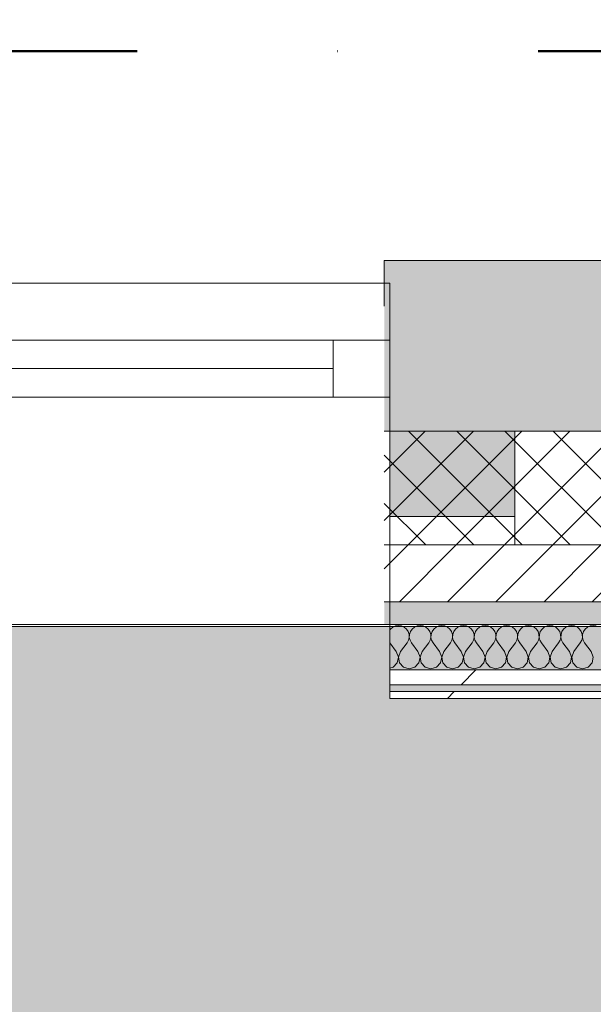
# Model space of a CAD drawing. Header units: millimetres. Extents: x -30280 to 19093, y -19284 to 4746.
# Tile 209 of 256: x -6162 to -5657, y -12673 to -11807. Entities that reach past the tile are written whole.
import ezdxf

# ---------------------------------------------------------------- set-up
doc = ezdxf.new("R2010")
doc.units = ezdxf.units.MM
doc.header["$MEASUREMENT"] = 0
doc.linetypes.add('Punto & Rayas', pattern=[670.277762, 317.5, -176.388889, 0, -176.388874])
doc.linetypes.add('Wipeout_Contour', pattern=[1000, 0, -1000])
for name, color, linetype, lineweight, true_color in [('01_2D_Ambit_Pluma_Nº__242', 7, 'Continuous', 50, 0xfb0013), ('12_FAÇ_Façana_Pluma_Nº__102', 7, 'Continuous', 5, 0xcccccc), ('12_FAÇ_Façana_Pluma_Nº__174', 7, 'Continuous', 13, 0xe4ad2c), ('12_FAÇ_Façana_Pluma_Nº__176', 7, 'Continuous', 15, 0x93a0c6), ('Nuevo_07_CR_Cel Ras pladur_Pluma_Nº__102', 7, 'Continuous', 5, 0xcccccc), ('Nuevo_08_E_Envans secs_Pluma_Nº__102', 7, 'Continuous', 5, 0xcccccc), ('Nuevo_08_E_Envans secs_Pluma_Nº__171', 171, 'Continuous', 13, 0xaaaaff), ('Nuevo_08_E_Envans secs_Pluma_Nº__177', 7, 'Continuous', 15, 0xf7e046)]:
    doc.layers.add(name, color=color, linetype=linetype, lineweight=lineweight, true_color=true_color)
for name, color, linetype in [('12_FAÇ_Façana', 7, 'Continuous'), ('Nuevo_07_CR_Cel Ras pladur', 7, 'Continuous'), ('Nuevo_08_E_Envans secs', 7, 'Continuous'), ('Ventanas Archicad', 7, 'Continuous')]:
    doc.layers.add(name, color=color, linetype=linetype)
for name, color, linetype, lineweight in [('12_FAÇ_Façana_Pluma_Nº__1', 7, 'Continuous', 5), ('12_FAÇ_Façana_Pluma_Nº__2', 8, 'Continuous', 5), ('12_FAÇ_Façana_Pluma_Nº__7', 7, 'Continuous', 5), ('Nuevo_08_E_Envans secs_Pluma_Nº__1', 7, 'Continuous', 5), ('Ventanas Archicad_Pluma_Nº__1', 7, 'Continuous', 5), ('Ventanas Archicad_Pluma_Nº__7', 7, 'Continuous', 5)]:
    doc.layers.add(name, color=color, linetype=linetype, lineweight=lineweight)
pattern_1 = [(45, (0, 0), (-183.848, 183.848), [195, -65]), (45, (7e-14, 183.85), (-183.8478, 183.8478), [195, -65])]

# ---------------------------------------------------------------- blocks, each defined once
blk = doc.blocks.new('Forjado_1_1', base_point=(-28050.85, 1700.85))
at = {"layer": 'Nuevo_07_CR_Cel Ras pladur_Pluma_Nº__102', "linetype": 'Continuous', "lineweight": 0, "true_color": 0x333333}
h = blk.add_hatch(color=250, dxfattribs=at)
h.paths.add_polyline_path([(-28050.85, 1700.85), (-1702.11, 1700.85), (-1556.11, 1700.85), (-1556.11, -1703.98), (-1619.11, -1703.98), (-1619.11, -6940.7), (-1544.11, -6940.7), (-1544.11, -7505.7), (-1616.26, -7505.7), (-1616.05, -11923.98), (-1552.9, -11923.98), (-1552.9, -12503.98), (-2036.11, -12503.98), (-2036.11, -12340.7), (-6985.39, -12340.7), (-6985.39, -12549.28), (-7491.4, -12549.28), (-7491.4, -12393.7), (-10655.85, -12393.7), (-10657.1, -13685.07), (-1603.63, -13694.56), (-1609.23, -16937.98), (375.89, -16937.98), (375.89, -16738.98), (1128.89, -16738.98), (1128.89, -17066.98), (2622.91, -17066.98), (5778.89, -17066.98), (5778.89, -16738.98), (6378.89, -16738.98), (6378.89, -12488.98), (5778.89, -12488.98), (5763.89, -12069.98), (3832.9, -12069.98), (2768.91, -12069.98), (2768.91, -12619.14), (2622.91, -12619.14), (2622.91, -12069.98), (843.89, -12069.98), (843.89, -12503.98), (363.89, -12503.98), (363.89, -11923.98), (6641.89, -11923.98), (6627.87, -9203.97), (6003.89, -9207.42), (6010.89, -7490.7), (5790.89, -7490.7), (5790.89, -6940.7), (6010.89, -6940.7), (6010.89, -1710.7), (5770.89, -1710.7), (5770.89, 3861.73), (-28038.85, 3861.73)])
h.paths.add_polyline_path([(7.39, -9099.15), (-1192.61, -9099.15), (-1192.61, 1700.85), (7.39, 1700.85)], flags=0)
h.paths.add_polyline_path([(-1181.11, -11348.2), (-1181.11, -9848.2), (5718.89, -9848.2), (5718.89, -11348.2)], flags=0)
h.paths.add_polyline_path([(38, -16371.48), (-1162, -16371.48), (-1162, -12771.48), (38, -12771.48)], flags=0)
h.paths.add_polyline_path([(2309.36, -16371.48), (1109.36, -16371.48), (1109.36, -12771.48), (2309.36, -12771.48)], flags=0)
h.paths.add_polyline_path([(2226.83, -8799.15), (2226.83, 1400.85), (3726.83, 1400.85), (3726.83, -8799.15)], flags=0)
h.paths.add_polyline_path([(3832.9, -12471.48), (5032.9, -12471.48), (5032.9, -16671.48), (3832.9, -16671.48)], flags=0)
at = {"layer": 'Nuevo_07_CR_Cel Ras pladur_Pluma_Nº__102', "color": 254, "linetype": 'Continuous', "lineweight": 5, "true_color": 0xcccccc, "flags": 128}
blk.add_lwpolyline([(1128.89, -16738.98), (375.89, -16738.98), (375.89, -16937.98), (-1609.23, -16937.98), (-1603.63, -13694.56), (-10657.1, -13685.07), (-10655.85, -12393.7), (-7491.4, -12393.7), (-7491.4, -12549.28), (-6985.39, -12549.28), (-6985.39, -12340.7), (-2036.11, -12340.7), (-2036.11, -12503.98), (-1552.9, -12503.98), (-1552.9, -11923.98), (-1616.05, -11923.98), (-1616.26, -7505.7)], dxfattribs=at)
blk = doc.blocks.new('Muro_21_1', base_point=(-3301.11, -12338.98))
at = {"layer": '12_FAÇ_Façana_Pluma_Nº__102', "linetype": 'Continuous', "lineweight": 0, "true_color": 0xe5e5e5}
blk.add_hatch(color=254, dxfattribs=at).paths.add_polyline_path([(-5841.11, -12018.98), (-5841.11, -12168.98), (-3748.89, -12168.98), (-3748.89, -12018.98)])
at = {"layer": '12_FAÇ_Façana_Pluma_Nº__174', "linetype": 'Continuous', "lineweight": 13, "true_color": 0xe4ad2c}
h = blk.add_hatch(dxfattribs=at)
h.set_pattern_fill('SATE_Aislamiento_0001', color=42, style=0, pattern_type=2)
h.set_pattern_definition([(45, (0, 0), (-21.213203, 21.213203), []), (135, (0, 0), (21.213203, 21.213203), [])])
h.paths.add_polyline_path([(-5841.11, -12268.98), (-3748.89, -12268.98), (-3748.89, -12168.98), (-5841.11, -12168.98)])
at = {"layer": '12_FAÇ_Façana_Pluma_Nº__176', "linetype": 'Continuous', "lineweight": 0, "true_color": 0x495063}
blk.add_hatch(color=251, dxfattribs=at).paths.add_polyline_path([(-5841.11, -12338.98), (-3748.89, -12338.98), (-3748.89, -12318.98), (-5841.11, -12318.98)])
at = {"layer": '12_FAÇ_Façana_Pluma_Nº__2', "linetype": 'Continuous', "lineweight": 5}
h = blk.add_hatch(dxfattribs=at)
h.set_pattern_fill('Ceramic_0001', color=8, style=0, pattern_type=2)
h.set_pattern_definition([(45, (0, 0), (-21.213203, 21.213203), [])])
h.paths.add_polyline_path([(-5841.11, -12318.98), (-3748.89, -12318.98), (-3748.89, -12268.98), (-5841.11, -12268.98)])
at = {"layer": '12_FAÇ_Façana_Pluma_Nº__7', "color": 7, "linetype": 'Continuous', "lineweight": 5}
for p, q in [((-5841.11, -12168.98), (-3748.89, -12168.98)), ((-5841.11, -12268.98), (-3748.89, -12268.98)), ((-5841.11, -12318.98), (-3748.89, -12318.98))]:
    blk.add_line(p, q, dxfattribs=at)
at = {"layer": '12_FAÇ_Façana_Pluma_Nº__7', "color": 7, "linetype": 'Continuous', "lineweight": 5, "flags": 128}
for points in [[(-3748.89, -12018.98), (-5841.11, -12018.98)], [(-5841.11, -12018.98), (-5841.11, -12058.98)], [(-5841.11, -12338.98), (-3748.89, -12338.98)]]:
    blk.add_lwpolyline(points, dxfattribs=at)
blk = doc.blocks.new('Ventana Vertical Multi-Faja 27')
at = {"layer": 'Ventanas Archicad_Pluma_Nº__1', "color": 7, "linetype": 'Continuous', "lineweight": 5}
for p, q in [((-600, 50), (600, 50)), ((-550, 0), (550, 0)), ((550, -50), (550, 0)), ((550, 0), (600, 0)), ((-550, -25), (550, -25)), ((550, -50), (-550, -50)), ((600, -50), (550, -50)), ((600, -180), (600, -155)), ((-600, -250), (600, -250))]:
    blk.add_line(p, q, dxfattribs=at)
at = {"layer": 'Ventanas Archicad_Pluma_Nº__7', "color": 7, "linetype": 'Continuous', "lineweight": 5}
for p, q in [((600, 50), (600, 30)), ((600, 30), (600, 0)), ((600, 30), (600, 0)), ((600, 0), (600, -50)), ((600, 0), (600, -50)), ((600, 0), (600, -50)), ((600, 0), (600, -50)), ((600, -50), (600, -80)), ((600, -50), (600, -80)), ((600, -80), (600, -155)), ((600, -80), (600, -155)), ((600, -180), (600, -230)), ((600, -230), (600, -250))]:
    blk.add_line(p, q, dxfattribs=at)
blk = doc.blocks.new('Muro_23_1', base_point=(-5841.11, -12338.98))
at = {"layer": '12_FAÇ_Façana', "linetype": 'Continuous', "lineweight": 0, "true_color": 0x000000}
h = blk.add_hatch(dxfattribs=at)
h.set_pattern_fill('Yeso_0001', color=18, style=0, pattern_type=2)
h.set_pattern_definition([(0, (0, 0), (0, 75), [0, -75])])
h.paths.add_polyline_path([(-5836.11, -12268.98), (-5726.11, -12268.98), (-5726.11, -12243.98), (-5836.11, -12243.98)])
at = {"layer": '12_FAÇ_Façana_Pluma_Nº__102', "linetype": 'Continuous', "lineweight": 0, "true_color": 0xe5e5e5}
blk.add_hatch(color=254, dxfattribs=at).paths.add_polyline_path([(-5726.11, -12168.98), (-5836.11, -12058.98), (-5836.11, -12243.98), (-5726.11, -12243.98)])
at = {"layer": '12_FAÇ_Façana_Pluma_Nº__1', "color": 7, "linetype": 'Continuous', "lineweight": 5}
for p, q in [((-5836.11, -12268.98), (-5836.11, -12243.98)), ((-5836.11, -12243.98), (-5726.11, -12243.98)), ((-5726.11, -12243.98), (-5726.11, -12268.98)), ((-5726.11, -12268.98), (-5836.11, -12268.98))]:
    blk.add_line(p, q, dxfattribs=at)
at = {"layer": '12_FAÇ_Façana_Pluma_Nº__7', "color": 7, "linetype": 'Continuous', "lineweight": 5}
for p, q in [((-5836.11, -12038.98), (-5836.11, -12058.98)), ((-5836.11, -12058.98), (-5836.11, -12088.98)), ((-5836.11, -12058.98), (-5836.11, -12088.98)), ((-5836.11, -12088.98), (-5836.11, -12138.98)), ((-5836.11, -12088.98), (-5836.11, -12138.98)), ((-5836.11, -12138.98), (-5836.11, -12168.98)), ((-5836.11, -12138.98), (-5836.11, -12168.98)), ((-5836.11, -12168.98), (-5836.11, -12243.98)), ((-5836.11, -12168.98), (-5836.11, -12243.98)), ((-5726.11, -12168.98), (-5726.11, -12243.98)), ((-5836.11, -12268.98), (-5836.11, -12318.98)), ((-5836.11, -12318.98), (-5836.11, -12338.98))]:
    blk.add_line(p, q, dxfattribs=at)
at = {"layer": 'Ventanas Archicad', "color": 253, "linetype": 'Continuous', "lineweight": 5, "true_color": 0xa4a4a6, "zscale": 1000}
blk.add_blockref('Ventana Vertical Multi-Faja 27', (-6436.11, -12088.98), dxfattribs=at)
blk = doc.blocks.new('*X784')
at = {"layer": 'Nuevo_08_E_Envans secs_Pluma_Nº__102', "color": 254, "linetype": 'Continuous', "lineweight": 5, "true_color": 0xcccccc}
for p, q in [((-5835.6, -12343.03), (-5836.11, -12343.77)), ((-5833.58, -12341.35), (-5835.6, -12343.03)), ((-5831.17, -12340.29), (-5833.58, -12341.35)), ((-5828.57, -12339.93), (-5831.17, -12340.29)), ((-5825.97, -12340.29), (-5828.57, -12339.93)), ((-5823.56, -12341.35), (-5825.97, -12340.29)), ((-5821.54, -12343.03), (-5823.56, -12341.35)), ((-5820.05, -12345.19), (-5821.54, -12343.03)), ((-5819.21, -12347.68), (-5820.05, -12345.19)), ((-5818.04, -12345.19), (-5818.88, -12347.68)), ((-5816.55, -12343.03), (-5818.04, -12345.19)), ((-5814.53, -12341.35), (-5816.55, -12343.03)), ((-5812.13, -12340.29), (-5814.53, -12341.35)), ((-5809.52, -12339.93), (-5812.13, -12340.29)), ((-5806.92, -12340.29), (-5809.52, -12339.93)), ((-5804.52, -12341.35), (-5806.92, -12340.29)), ((-5802.49, -12343.03), (-5804.52, -12341.35)), ((-5801.01, -12345.19), (-5802.49, -12343.03)), ((-5800.17, -12347.68), (-5801.01, -12345.19)), ((-5798.99, -12345.19), (-5799.83, -12347.68)), ((-5797.51, -12343.03), (-5798.99, -12345.19)), ((-5795.48, -12341.35), (-5797.51, -12343.03)), ((-5793.08, -12340.29), (-5795.48, -12341.35)), ((-5790.48, -12339.93), (-5793.08, -12340.29)), ((-5787.87, -12340.29), (-5790.48, -12339.93)), ((-5785.47, -12341.35), (-5787.87, -12340.29)), ((-5783.45, -12343.03), (-5785.47, -12341.35)), ((-5781.96, -12345.19), (-5783.45, -12343.03)), ((-5781.12, -12347.68), (-5781.96, -12345.19)), ((-5779.95, -12345.19), (-5780.79, -12347.68)), ((-5778.46, -12343.03), (-5779.95, -12345.19)), ((-5776.44, -12341.35), (-5778.46, -12343.03)), ((-5774.03, -12340.29), (-5776.44, -12341.35)), ((-5771.43, -12339.93), (-5774.03, -12340.29)), ((-5768.83, -12340.29), (-5771.43, -12339.93)), ((-5766.42, -12341.35), (-5768.83, -12340.29)), ((-5764.4, -12343.03), (-5766.42, -12341.35)), ((-5762.91, -12345.19), (-5764.4, -12343.03)), ((-5762.07, -12347.68), (-5762.91, -12345.19)), ((-5760.9, -12345.19), (-5761.74, -12347.68)), ((-5759.41, -12343.03), (-5760.9, -12345.19)), ((-5757.39, -12341.35), (-5759.41, -12343.03)), ((-5754.98, -12340.29), (-5757.39, -12341.35)), ((-5752.38, -12339.93), (-5754.98, -12340.29)), ((-5749.78, -12340.29), (-5752.38, -12339.93)), ((-5747.37, -12341.35), (-5749.78, -12340.29)), ((-5745.35, -12343.03), (-5747.37, -12341.35)), ((-5743.86, -12345.19), (-5745.35, -12343.03)), ((-5743.02, -12347.68), (-5743.86, -12345.19)), ((-5741.85, -12345.19), (-5742.69, -12347.68)), ((-5740.36, -12343.03), (-5741.85, -12345.19)), ((-5738.34, -12341.35), (-5740.36, -12343.03)), ((-5735.94, -12340.29), (-5738.34, -12341.35)), ((-5733.33, -12339.93), (-5735.94, -12340.29)), ((-5730.73, -12340.29), (-5733.33, -12339.93)), ((-5728.33, -12341.35), (-5730.73, -12340.29)), ((-5726.3, -12343.03), (-5728.33, -12341.35)), ((-5724.81, -12345.19), (-5726.3, -12343.03)), ((-5723.98, -12347.68), (-5724.81, -12345.19)), ((-5722.8, -12345.19), (-5723.64, -12347.68)), ((-5721.32, -12343.03), (-5722.8, -12345.19)), ((-5719.29, -12341.35), (-5721.32, -12343.03)), ((-5716.89, -12340.29), (-5719.29, -12341.35)), ((-5714.29, -12339.93), (-5716.89, -12340.29)), ((-5711.68, -12340.29), (-5714.29, -12339.93)), ((-5709.28, -12341.35), (-5711.68, -12340.29)), ((-5707.26, -12343.03), (-5709.28, -12341.35)), ((-5705.77, -12345.19), (-5707.26, -12343.03)), ((-5704.93, -12347.68), (-5705.77, -12345.19)), ((-5703.76, -12345.19), (-5704.6, -12347.68)), ((-5702.27, -12343.03), (-5703.76, -12345.19)), ((-5700.25, -12341.35), (-5702.27, -12343.03)), ((-5697.84, -12340.29), (-5700.25, -12341.35)), ((-5695.24, -12339.93), (-5697.84, -12340.29)), ((-5692.64, -12340.29), (-5695.24, -12339.93)), ((-5690.23, -12341.35), (-5692.64, -12340.29)), ((-5688.21, -12343.03), (-5690.23, -12341.35)), ((-5686.72, -12345.19), (-5688.21, -12343.03)), ((-5685.88, -12347.68), (-5686.72, -12345.19)), ((-5684.71, -12345.19), (-5685.55, -12347.68)), ((-5683.22, -12343.03), (-5684.71, -12345.19)), ((-5681.2, -12341.35), (-5683.22, -12343.03)), ((-5678.79, -12340.29), (-5681.2, -12341.35)), ((-5676.19, -12339.93), (-5678.79, -12340.29)), ((-5673.59, -12340.29), (-5676.19, -12339.93)), ((-5671.18, -12341.35), (-5673.59, -12340.29)), ((-5669.16, -12343.03), (-5671.18, -12341.35)), ((-5667.67, -12345.19), (-5669.16, -12343.03)), ((-5666.83, -12347.68), (-5667.67, -12345.19)), ((-5665.66, -12345.19), (-5666.5, -12347.68)), ((-5664.17, -12343.03), (-5665.66, -12345.19)), ((-5662.15, -12341.35), (-5664.17, -12343.03)), ((-5659.75, -12340.29), (-5662.15, -12341.35)), ((-5657.14, -12339.93), (-5659.75, -12340.29)), ((-5654.54, -12340.29), (-5657.14, -12339.93)), ((-5830.48, -12362.79), (-5836.11, -12355.27)), ((-5826.67, -12362.79), (-5820.95, -12355.17)), ((-5820.95, -12355.17), (-5819.68, -12352.87)), ((-5819.68, -12352.87), (-5819.09, -12350.31)), ((-5819.09, -12350.31), (-5819.21, -12347.68)), ((-5818.88, -12347.68), (-5819.01, -12350.31)), ((-5819.01, -12350.31), (-5818.41, -12352.87)), ((-5818.41, -12352.87), (-5817.14, -12355.17)), ((-5811.43, -12362.79), (-5817.14, -12355.17)), ((-5807.62, -12362.79), (-5801.9, -12355.17)), ((-5801.9, -12355.17), (-5800.63, -12352.87)), ((-5800.63, -12352.87), (-5800.04, -12350.31)), ((-5800.04, -12350.31), (-5800.17, -12347.68)), ((-5799.83, -12347.68), (-5799.96, -12350.31)), ((-5799.96, -12350.31), (-5799.37, -12352.87)), ((-5799.37, -12352.87), (-5798.1, -12355.17)), ((-5792.38, -12362.79), (-5798.1, -12355.17)), ((-5788.57, -12362.79), (-5782.86, -12355.17)), ((-5782.86, -12355.17), (-5781.59, -12352.87)), ((-5781.59, -12352.87), (-5780.99, -12350.31)), ((-5780.99, -12350.31), (-5781.12, -12347.68)), ((-5780.79, -12347.68), (-5780.91, -12350.31)), ((-5780.91, -12350.31), (-5780.32, -12352.87)), ((-5780.32, -12352.87), (-5779.05, -12355.17)), ((-5773.33, -12362.79), (-5779.05, -12355.17)), ((-5769.52, -12362.79), (-5763.81, -12355.17)), ((-5763.81, -12355.17), (-5762.54, -12352.87)), ((-5762.54, -12352.87), (-5761.94, -12350.31)), ((-5761.94, -12350.31), (-5762.07, -12347.68)), ((-5761.74, -12347.68), (-5761.87, -12350.31)), ((-5761.87, -12350.31), (-5761.27, -12352.87)), ((-5761.27, -12352.87), (-5760, -12355.17)), ((-5754.29, -12362.79), (-5760, -12355.17)), ((-5750.48, -12362.79), (-5744.76, -12355.17)), ((-5744.76, -12355.17), (-5743.49, -12352.87)), ((-5743.49, -12352.87), (-5742.9, -12350.31)), ((-5742.9, -12350.31), (-5743.02, -12347.68)), ((-5742.69, -12347.68), (-5742.82, -12350.31)), ((-5742.82, -12350.31), (-5742.22, -12352.87)), ((-5742.22, -12352.87), (-5740.95, -12355.17)), ((-5735.24, -12362.79), (-5740.95, -12355.17)), ((-5731.43, -12362.79), (-5725.71, -12355.17)), ((-5725.71, -12355.17), (-5724.44, -12352.87)), ((-5724.44, -12352.87), (-5723.85, -12350.31)), ((-5723.85, -12350.31), (-5723.98, -12347.68)), ((-5723.64, -12347.68), (-5723.77, -12350.31)), ((-5723.77, -12350.31), (-5723.18, -12352.87)), ((-5723.18, -12352.87), (-5721.9, -12355.17)), ((-5716.19, -12362.79), (-5721.9, -12355.17)), ((-5712.38, -12362.79), (-5706.67, -12355.17)), ((-5706.67, -12355.17), (-5705.4, -12352.87)), ((-5705.4, -12352.87), (-5704.8, -12350.31)), ((-5704.8, -12350.31), (-5704.93, -12347.68)), ((-5704.6, -12347.68), (-5704.72, -12350.31)), ((-5704.72, -12350.31), (-5704.13, -12352.87)), ((-5704.13, -12352.87), (-5702.86, -12355.17)), ((-5697.14, -12362.79), (-5702.86, -12355.17)), ((-5693.33, -12362.79), (-5687.62, -12355.17)), ((-5687.62, -12355.17), (-5686.35, -12352.87)), ((-5686.35, -12352.87), (-5685.75, -12350.31)), ((-5685.75, -12350.31), (-5685.88, -12347.68)), ((-5685.55, -12347.68), (-5685.68, -12350.31)), ((-5685.68, -12350.31), (-5685.08, -12352.87)), ((-5685.08, -12352.87), (-5683.81, -12355.17)), ((-5678.1, -12362.79), (-5683.81, -12355.17)), ((-5674.29, -12362.79), (-5668.57, -12355.17)), ((-5668.57, -12355.17), (-5667.3, -12352.87)), ((-5667.3, -12352.87), (-5666.71, -12350.31)), ((-5666.71, -12350.31), (-5666.83, -12347.68)), ((-5666.5, -12347.68), (-5666.63, -12350.31)), ((-5666.63, -12350.31), (-5666.03, -12352.87)), ((-5666.03, -12352.87), (-5664.76, -12355.17)), ((-5659.05, -12362.79), (-5664.76, -12355.17)), ((-5828.61, -12367.64), (-5830.48, -12362.79)), ((-5826.67, -12362.79), (-5828.53, -12367.64)), ((-5809.56, -12367.64), (-5811.43, -12362.79)), ((-5807.62, -12362.79), (-5809.49, -12367.64)), ((-5790.51, -12367.64), (-5792.38, -12362.79)), ((-5788.57, -12362.79), (-5790.44, -12367.64)), ((-5771.47, -12367.64), (-5773.33, -12362.79)), ((-5769.52, -12362.79), (-5771.39, -12367.64)), ((-5752.42, -12367.64), (-5754.29, -12362.79)), ((-5750.48, -12362.79), (-5752.34, -12367.64)), ((-5733.37, -12367.64), (-5735.24, -12362.79)), ((-5731.43, -12362.79), (-5733.29, -12367.64)), ((-5714.32, -12367.64), (-5716.19, -12362.79)), ((-5712.38, -12362.79), (-5714.25, -12367.64)), ((-5695.28, -12367.64), (-5697.14, -12362.79)), ((-5693.33, -12362.79), (-5695.2, -12367.64)), ((-5676.23, -12367.64), (-5678.1, -12362.79)), ((-5674.29, -12362.79), (-5676.15, -12367.64)), ((-5657.18, -12367.64), (-5659.05, -12362.79)), ((-5833.09, -12376.6), (-5829.58, -12372.76)), ((-5829.58, -12372.76), (-5828.61, -12367.64)), ((-5828.53, -12367.64), (-5827.57, -12372.76)), ((-5827.57, -12372.76), (-5824.05, -12376.6)), ((-5814.04, -12376.6), (-5810.53, -12372.76)), ((-5810.53, -12372.76), (-5809.56, -12367.64)), ((-5809.49, -12367.64), (-5808.52, -12372.76)), ((-5808.52, -12372.76), (-5805.01, -12376.6)), ((-5794.99, -12376.6), (-5791.48, -12372.76)), ((-5791.48, -12372.76), (-5790.51, -12367.64)), ((-5790.44, -12367.64), (-5789.47, -12372.76)), ((-5789.47, -12372.76), (-5785.96, -12376.6)), ((-5775.95, -12376.6), (-5772.43, -12372.76)), ((-5772.43, -12372.76), (-5771.47, -12367.64)), ((-5771.39, -12367.64), (-5770.42, -12372.76)), ((-5770.42, -12372.76), (-5766.91, -12376.6)), ((-5756.9, -12376.6), (-5753.39, -12372.76)), ((-5753.39, -12372.76), (-5752.42, -12367.64)), ((-5752.34, -12367.64), (-5751.38, -12372.76)), ((-5751.38, -12372.76), (-5747.86, -12376.6)), ((-5737.85, -12376.6), (-5734.34, -12372.76)), ((-5734.34, -12372.76), (-5733.37, -12367.64)), ((-5733.29, -12367.64), (-5732.33, -12372.76)), ((-5732.33, -12372.76), (-5728.82, -12376.6)), ((-5718.8, -12376.6), (-5715.29, -12372.76)), ((-5715.29, -12372.76), (-5714.32, -12367.64)), ((-5714.25, -12367.64), (-5713.28, -12372.76)), ((-5713.28, -12372.76), (-5709.77, -12376.6)), ((-5699.75, -12376.6), (-5696.24, -12372.76)), ((-5696.24, -12372.76), (-5695.28, -12367.64)), ((-5695.2, -12367.64), (-5694.23, -12372.76)), ((-5694.23, -12372.76), (-5690.72, -12376.6)), ((-5680.71, -12376.6), (-5677.2, -12372.76)), ((-5677.2, -12372.76), (-5676.23, -12367.64)), ((-5676.15, -12367.64), (-5675.19, -12372.76)), ((-5675.19, -12372.76), (-5671.67, -12376.6)), ((-5661.66, -12376.6), (-5658.15, -12372.76)), ((-5658.15, -12372.76), (-5657.18, -12367.64)), ((-5836.11, -12377.46), (-5833.09, -12376.6)), ((-5824.05, -12376.6), (-5819.05, -12378.02)), ((-5819.05, -12378.02), (-5814.04, -12376.6)), ((-5805.01, -12376.6), (-5800, -12378.02)), ((-5800, -12378.02), (-5794.99, -12376.6)), ((-5785.96, -12376.6), (-5780.95, -12378.02)), ((-5780.95, -12378.02), (-5775.95, -12376.6)), ((-5766.91, -12376.6), (-5761.9, -12378.02)), ((-5761.9, -12378.02), (-5756.9, -12376.6)), ((-5747.86, -12376.6), (-5742.86, -12378.02)), ((-5742.86, -12378.02), (-5737.85, -12376.6)), ((-5728.82, -12376.6), (-5723.81, -12378.02)), ((-5723.81, -12378.02), (-5718.8, -12376.6)), ((-5709.77, -12376.6), (-5704.76, -12378.02)), ((-5704.76, -12378.02), (-5699.75, -12376.6)), ((-5690.72, -12376.6), (-5685.71, -12378.02)), ((-5685.71, -12378.02), (-5680.71, -12376.6)), ((-5671.67, -12376.6), (-5666.67, -12378.02)), ((-5666.67, -12378.02), (-5661.66, -12376.6))]:
    blk.add_line(p, q, dxfattribs=at)
blk = doc.blocks.new('Muro_126_1', base_point=(-5836.11, -12403.98))
at = {"layer": 'Nuevo_08_E_Envans secs_Pluma_Nº__1', "color": 7, "linetype": 'Continuous', "lineweight": 5, "flags": 128}
blk.add_lwpolyline([(-3748.89, -12338.98), (-5836.11, -12338.98)], dxfattribs=at)
at = {"color": 254, "linetype": 'Wipeout_Contour', "lineweight": 0, "ltscale": 53018.862668}
blk.add_wipeout([(-5836.11, -12391.98), (-3301.11, -12391.98), (-3301.11, -12378.98), (-5836.11, -12378.98)], dxfattribs=at).dxf.layer = 'Nuevo_08_E_Envans secs'
at = {"color": 254, "linetype": 'Wipeout_Contour', "lineweight": 0, "ltscale": 53076.863773}
blk.add_wipeout([(-5836.11, -12403.98), (-3301.11, -12403.98), (-3301.11, -12397.98), (-5836.11, -12397.98)], dxfattribs=at).dxf.layer = 'Nuevo_08_E_Envans secs'
at = {"layer": 'Nuevo_08_E_Envans secs_Pluma_Nº__171', "linetype": 'Continuous', "lineweight": 13, "true_color": 0xaaaaff}
h = blk.add_hatch(dxfattribs=at)
h.set_pattern_fill('Panellat_HPL_0001', color=161, style=0, pattern_type=2)
h.set_pattern_definition(pattern_1)
h.paths.add_polyline_path([(-5836.11, -12403.98), (-3301.11, -12403.98), (-3301.11, -12397.98), (-5836.11, -12397.98)])
at = {"layer": 'Nuevo_08_E_Envans secs_Pluma_Nº__177', "linetype": 'Continuous', "lineweight": 15, "true_color": 0xf7e046}
h = blk.add_hatch(dxfattribs=at)
h.set_pattern_fill('Panellat_HPL_0001', color=53, style=0, pattern_type=2)
h.set_pattern_definition(pattern_1)
h.paths.add_polyline_path([(-5836.11, -12391.98), (-3301.11, -12391.98), (-3301.11, -12378.98), (-5836.11, -12378.98)])
at = {"layer": 'Nuevo_08_E_Envans secs_Pluma_Nº__1', "color": 7, "linetype": 'Continuous', "lineweight": 5}
for p, q in [((-5836.11, -12378.98), (-3301.11, -12378.98)), ((-5836.11, -12391.98), (-3301.11, -12391.98)), ((-5836.11, -12397.98), (-3301.11, -12397.98))]:
    blk.add_line(p, q, dxfattribs=at)
at = {"layer": 'Nuevo_08_E_Envans secs_Pluma_Nº__1', "color": 7, "linetype": 'Continuous', "lineweight": 5, "flags": 128}
for points in [[(-5836.11, -12378.98), (-5836.11, -12338.98)], [(-5836.11, -12391.98), (-5836.11, -12378.98)], [(-5836.11, -12397.98), (-5836.11, -12391.98)], [(-5836.11, -12403.98), (-5836.11, -12397.98)], [(-5836.11, -12403.98), (-3301.11, -12403.98)]]:
    blk.add_lwpolyline(points, dxfattribs=at)
at = {"layer": 'Nuevo_08_E_Envans secs', "color": 7, "lineweight": 20}
blk.add_blockref('*X784', (0, 0), dxfattribs=at)

msp = doc.modelspace()

# ---------------------------------------------------------------- linework, layer by layer
at = {"layer": '01_2D_Ambit_Pluma_Nº__242', "color": 1, "linetype": 'Punto & Rayas', "lineweight": 50, "true_color": 0xfb0013, "flags": 128}
msp.add_lwpolyline([(-28416.58, -2249.59), (-28416.58, 4745.93), (7590.12, 4745.93), (7590.12, -1864.54), (6642.92, -1864.54), (6642.92, -11392.72), (6642.92, -17756.6), (-18985.87, -17756.6), (-18985.87, -11834.88), (-2447.9, -11834.88), (-2447.9, -2249.59)], close=True, dxfattribs=at)

# ---------------------------------------------------------------- block references
at = {"layer": '12_FAÇ_Façana', "color": 7, "lineweight": 20}
for name, p in [('Muro_21_1', (-3301.11, -12338.98)), ('Muro_23_1', (-5841.11, -12338.98))]:
    msp.add_blockref(name, p, dxfattribs=at)
at = {"layer": 'Nuevo_07_CR_Cel Ras pladur', "color": 254, "linetype": 'Continuous', "lineweight": 5, "true_color": 0xcccccc}
msp.add_blockref('Forjado_1_1', (-28050.85, 1700.85), dxfattribs=at)

# ---------------------------------------------------------------- next in the draw order: block references
at = {"layer": 'Nuevo_08_E_Envans secs', "color": 7, "lineweight": 20}
msp.add_blockref('Muro_126_1', (-5836.11, -12403.98), dxfattribs=at)

doc.saveas('drawing.dxf')
